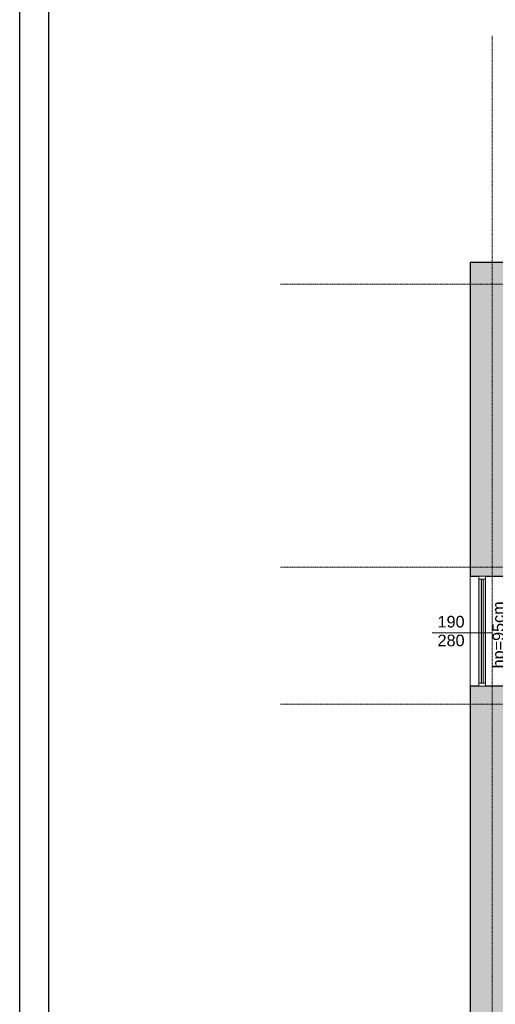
# Model space of a CAD drawing. Header units: inches. Extents: x -112469 to 885939, y -131046 to 286269.
# Tile 106 of 138: x 135475 to 143684, y -51263 to -34259. Entities that reach past the tile are written whole.
import ezdxf

# ---------------------------------------------------------------- set-up
doc = ezdxf.new("R2010")
doc.units = ezdxf.units.IN
doc.header["$MEASUREMENT"] = 0
doc.linetypes.add('Linia siatki', pattern=[0.9925, 0.47, -0.2175, 0.0875, -0.2175])
for name, color, linetype, lineweight in [('_IS_kan san', 34, 'Continuous', 40), ('A-DETL-THIN', 251, 'Continuous', 9), ('A-GLAZ', 251, 'Continuous', 9), ('A-WALL', 251, 'Continuous', 9), ('A-WALL-PATT', 254, 'Continuous', 25), ('G-ANNO-TEXT', 251, 'Continuous', 9), ('S-GRID', 251, 'Continuous', 9)]:
    doc.layers.add(name, color=color, linetype=linetype, lineweight=lineweight)
doc.styles.add('Arial_5', font='arial.ttf', dxfattribs={"height": 20})

# ---------------------------------------------------------------- blocks, each defined once
blk = doc.blocks.new('Aluminum_1 szybowe - Okno 190_265 p_0-630966-4_Poziom piętra')
at = {"layer": 'A-GLAZ'}
h = blk.add_hatch(color=256, dxfattribs=at)
h.paths.add_polyline_path([(-132.1, 17.2), (47.8, 17.2), (47.8, 21.7), (-132.1, 21.7)])
h.paths.add_polyline_path([(-132.1, 10.2), (47.8, 10.2), (47.8, 14.7), (-132.1, 14.7)])
at = {"layer": 'A-GLAZ', "lineweight": 18}
for p, q in [((-132.1, 21.7), (-137.2, 21.7)), ((-137.2, 21.7), (-137.2, 10.2)), ((-132.1, 10.2), (-132.1, 21.7)), ((47.8, 17.2), (-132.1, 17.2)), ((-132.1, 17.2), (-132.1, 14.7)), ((52.8, 21.7), (47.8, 21.7)), ((47.8, 21.7), (47.8, 10.2)), ((47.8, 14.7), (47.8, 17.2)), ((52.8, 10.2), (52.8, 21.7)), ((-137.2, 10.2), (-132.1, 10.2)), ((-132.1, 14.7), (47.8, 14.7)), ((47.8, 10.2), (52.8, 10.2))]:
    blk.add_line(p, q, dxfattribs=at)
at = {"layer": 'A-GLAZ'}
for p, q in [((-132.1, 21.7), (47.8, 21.7)), ((47.8, 10.2), (-132.1, 10.2))]:
    blk.add_line(p, q, dxfattribs=at)
blk = doc.blocks.new('PIĘTRO')
at = {"layer": 'A-WALL-PATT', "lineweight": 9}
h = blk.add_hatch(color=251, dxfattribs=at)
h.paths.add_polyline_path([(1852.2, -15831.43), (2532.2, -15831.43), (2532.2, -7419.73), (1852.2, -7419.73), (1852.2, -9148.85)])
h.paths.add_polyline_path([(1852.2, -5519.73), (2532.2, -5519.73), (2532.2, -101.43), (1852.2, -101.43), (1852.2, -2768.94)])
at = {"layer": 'A-DETL-THIN', "color": 251}
blk.add_line((2227.2, -6495.13), (1192.2, -6495.13), dxfattribs=at)
at = {"layer": 'A-WALL', "color": 251, "lineweight": 25}
for p, q in [((3932.2, -101.43), (1852.2, -101.43)), ((1852.2, -101.43), (1852.2, -5519.73)), ((1852.2, -5519.73), (2002.2, -5519.73)), ((2116.5, -5519.73), (2532.2, -5519.73)), ((2002.2, -7419.73), (1852.2, -7419.73)), ((1852.2, -7419.73), (1852.2, -15831.43)), ((2532.2, -7419.73), (2116.5, -7419.73))]:
    blk.add_line(p, q, dxfattribs=at)
at = {"layer": 'A-WALL', "color": 251}
blk.add_line((1852.2, -7419.73), (1852.2, -5519.73), dxfattribs=at)
at = {"layer": 'S-GRID', "color": 251, "linetype": 'Linia siatki'}
for p, q in [((2227.2, 3814.58), (2227.2, -22310.93)), ((-1420.75, -476.43), (33508.1, -476.43)), ((-1420.75, -5361.43), (33508.1, -5361.43)), ((-1420.75, -7731.43), (33508.1, -7731.43))]:
    blk.add_line(p, q, dxfattribs=at)
at = {"layer": 'A-GLAZ', "color": 251, "xscale": 10, "yscale": 10, "zscale": 10, "rotation": 89.99999999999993}
blk.add_blockref('Aluminum_1 szybowe - Okno 190_265 p_0-630966-4_Poziom piętra', (2218.76, -6048.13), dxfattribs=at)
at = {"layer": 'G-ANNO-TEXT', "color": 251, "insert": (2236.29, -7111.36), "char_height": 200, "width": 1435.0206, "attachment_point": 1, "rotation": 90, "style": 'Arial_5'}
blk.add_mtext('hp=95cm', dxfattribs=at)
at = {"layer": 'G-ANNO-TEXT', "color": 251, "char_height": 200, "width": 577.215, "attachment_point": 1, "style": 'Arial_5'}
for s, insert in [('190', (1287.88, -6205.24)), ('280', (1287.88, -6529.35))]:
    blk.add_mtext(s, dxfattribs=dict(at, insert=insert))

msp = doc.modelspace()

# ---------------------------------------------------------------- block references
at = {"layer": '_IS_kan san'}
msp.add_blockref('PIĘTRO', (141400, -38350), dxfattribs=at)

# ---------------------------------------------------------------- next in the draw order: linework, layer by layer
for points in [[(135475, -26665), (235475, -26665), (235475, -68665), (135475, -68665)], [(135975, -27165), (234975, -27165), (234975, -68165), (135975, -68165)]]:
    msp.add_lwpolyline(points, close=True)

doc.saveas('drawing.dxf')
